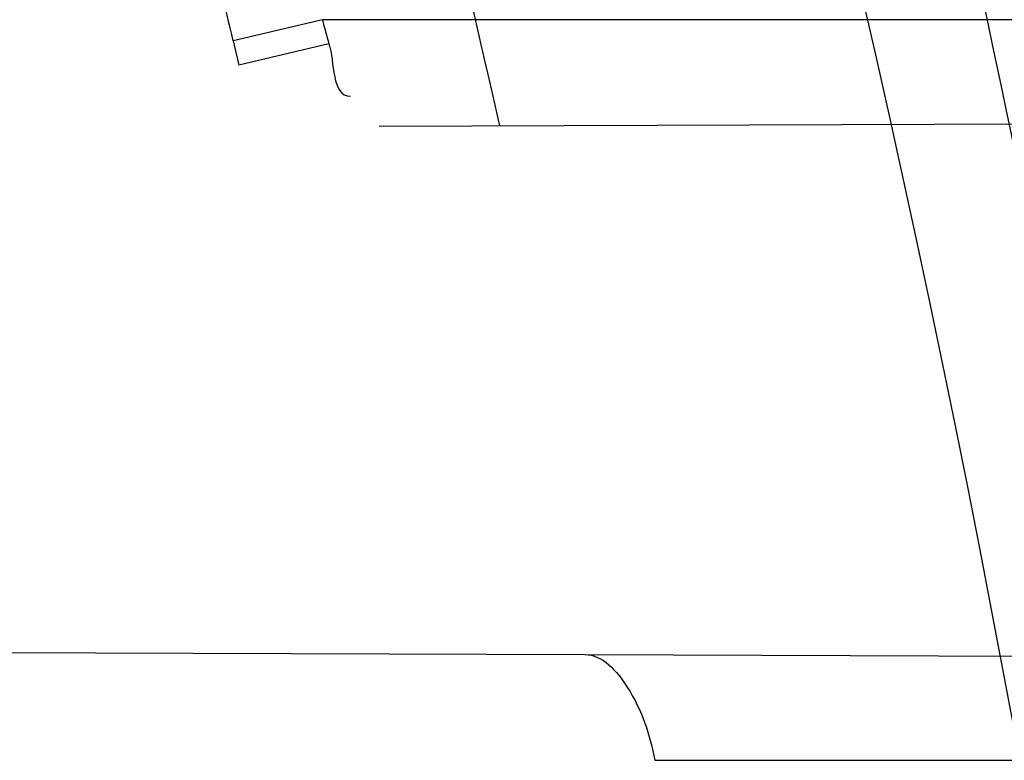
# Model space of a CAD drawing. Header units: millimetres. Extents: x 0 to 297, y 0 to 210.
# Tile 44 of 256: x 141.7184 to 141.7453, y 90.9256 to 90.9458. Entities that reach past the tile are written whole.
import ezdxf

# ---------------------------------------------------------------- set-up
doc = ezdxf.new("R2010")
doc.units = ezdxf.units.MM
doc.header["$LTSCALE"] = 16.335
doc.layers.get('0').update_dxf_attribs({"linetype": 'CONTINUOUS'})
for name, color, linetype in [('01_GLOBAL', 7, 'CONTINUOUS'), ('INTFCLR_1', 7, 'CONTINUOUS'), ('INTFCLR_144815', 7, 'CONTINUOUS')]:
    doc.layers.add(name, color=color, linetype=linetype)

msp = doc.modelspace()

# ---------------------------------------------------------------- linework, layer by layer
at = {"color": 7, "linetype": 'Continuous'}
msp.add_circle((142.5788034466, 92.2083412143), 3.42, dxfattribs=at)
at = {"color": 9, "linetype": 'Continuous'}
msp.add_arc((142.5788034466, 92.2083412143), 3.3761688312, 182.9674534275, 267.0325465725, dxfattribs=at)
at = {"layer": '01_GLOBAL', "color": 7, "linetype": 'Continuous'}
msp.add_circle((142.5788034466, 92.2083412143), 3.465, dxfattribs=at)
at = {"layer": 'INTFCLR_1', "color": 9, "linetype": 'Continuous'}
for p, q in [((141.7266979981, 90.94583959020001), (141.7242572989, 90.945259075)), ((141.7585536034, 90.94583959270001), (141.7266979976, 90.94583959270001)), ((141.7242572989, 90.945259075), (141.7244103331, 90.9445999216)), ((141.7268750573, 90.9451822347), (141.7244103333, 90.9445999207)), ((141.7282450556, 90.94292677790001), (141.7591567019, 90.9430346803)), ((141.7338707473, 90.92848277), (141.8107340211, 90.9282144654)), ((141.7357779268, 90.9255895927), (141.8111227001, 90.9255895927))]:
    msp.add_line(p, q, dxfattribs=at)
at = {"layer": 'INTFCLR_1', "color": 6, "linetype": 'Continuous'}
msp.add_line((141.6653390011, 90.9287219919), (141.7338707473, 90.92848277), dxfattribs=at)
for centre, radius, start, end in [((141.273551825, 90.84008959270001), 0.5431065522, 270, 90.00000002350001), ((141.273551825, 90.84008959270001), 0.5161422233, 270, 90.00000002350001), ((141.273551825, 90.84008959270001), 0.4693968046, 12.6566595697, 15.0858372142), ((141.7365437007, 90.9481390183), 0.0101106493, 193.1455974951, 197.0042349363)]:
    msp.add_arc(centre, radius, start, end, dxfattribs=at)
at = {"layer": 'INTFCLR_1', "color": 9, "linetype": 'Continuous'}
for centre, radius, start, end in [((141.275351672, 90.83986385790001), 0.4611121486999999, 13.2127445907, 13.5742858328), ((141.2778760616, 90.8400895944), 0.475632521, 346.8756062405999, 13.1243934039)]:
    msp.add_arc(centre, radius, start, end, dxfattribs=at)
for points, knots in [([(141.7564146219, 90.67214758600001), (141.7574831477, 90.6750551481), (141.7595771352, 90.68092625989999), (141.7635668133, 90.69283277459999), (141.7700402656, 90.7142045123), (141.7760428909, 90.73928884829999), (141.7800065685, 90.7617077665), (141.7816728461, 90.7731553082), (141.7825328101, 90.7797764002), (141.7845176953, 90.7963988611), (141.7865801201, 90.82480135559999), (141.786249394, 90.85831129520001), (141.7846909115, 90.8800272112), (141.783710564, 90.8900544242), (141.7829887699, 90.8967234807), (141.7807586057, 90.9147232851), (141.7756949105, 90.94354598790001), (141.7683980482, 90.97168599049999), (141.7631787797, 90.98838778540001), (141.7612158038, 90.9943618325), (141.7582294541, 91.0031618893), (141.7514922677, 91.0215597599), (141.7398577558, 91.04856209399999), (141.7266081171, 91.07407256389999), (141.7173713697, 91.0897744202), (141.7130543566, 91.096763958), (141.7101864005, 91.1013200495), (141.7024300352, 91.1133026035), (141.6894327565, 91.1316928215), (141.6713790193, 91.1540805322), (141.6560874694, 91.1708617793), (141.64540551, 91.18158825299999), (141.6394993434, 91.18726746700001), (141.6313044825, 91.1949266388), (141.6198341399, 91.2049554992), (141.6074179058, 91.2146860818), (141.5999877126, 91.21997005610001), (141.5969902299, 91.2219990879), (141.595231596, 91.2231656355), (141.5931919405, 91.2244765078), (141.5909359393, 91.2258549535), (141.5889565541, 91.22699033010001), (141.587260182, 91.2278794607), (141.5858677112, 91.2285262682), (141.5847587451, 91.228921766), (141.5839916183, 91.22910084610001), (141.5833474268, 91.229003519), (141.5832219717, 91.22839726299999), (141.5835311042, 91.22772715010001), (141.5840679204, 91.2267985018), (141.5849352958, 91.22562953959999), (141.5860911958, 91.2242042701), (141.587545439, 91.22253261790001), (141.5892822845, 91.2206136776), (141.5909074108, 91.2188652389), (141.5923395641, 91.21734229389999), (141.5948337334, 91.21470682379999), (141.5989725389, 91.2103803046), (141.6073909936, 91.20154652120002), (141.6165855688, 91.19163585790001), (141.6249614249, 91.18216354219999), (141.6301387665, 91.17614023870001), (141.6384641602, 91.1662523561), (141.6512098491, 91.1502285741), (141.6679191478, 91.126915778), (141.680013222, 91.107884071), (141.6879313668, 91.094337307), (141.6933038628, 91.08480936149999), (141.702572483, 91.0674180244), (141.7149508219, 91.0411554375), (141.7234902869, 91.0192594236), (141.7274621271, 91.00790684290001)], [0, 0, 0, 0, 0.0103790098, 0.0208837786, 0.0420711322, 0.08518383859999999, 0.1071959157, 0.1183352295, 0.1239409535, 0.1295662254, 0.1744257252, 0.2192335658, 0.2417179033, 0.2473538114, 0.2529901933, 0.2641930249, 0.3081221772, 0.3509242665, 0.3614865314, 0.3667493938, 0.3719931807, 0.3926229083, 0.4323809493, 0.4704125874, 0.488853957, 0.4934075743, 0.4979380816, 0.506891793, 0.541232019, 0.5733300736, 0.6031972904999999, 0.6172524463, 0.624045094, 0.6306497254, 0.6548348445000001, 0.6750681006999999, 0.6834748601, 0.6853777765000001, 0.68719583, 0.6905456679, 0.6935010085, 0.6960526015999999, 0.698191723, 0.6999112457, 0.7012080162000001, 0.7020916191, 0.7026257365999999, 0.703100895, 0.7038825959, 0.7050751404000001, 0.7066972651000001, 0.7087491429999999, 0.7112254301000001, 0.7141189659, 0.7174213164, 0.7192231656, 0.7211235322, 0.729579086, 0.7392841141, 0.7620097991, 0.7748694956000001, 0.7816475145, 0.7886215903, 0.818178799, 0.8502213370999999, 0.88468242, 0.8936821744, 0.9027945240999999, 0.9213302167, 0.9597016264, 1, 1, 1, 1]), ([(141.589474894, 91.22708959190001), (141.5901302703, 91.2270894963), (141.5934664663, 91.2257697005), (141.5972968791, 91.2235292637), (141.6010154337, 91.2211904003), (141.6028021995, 91.2200263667), (141.6058484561, 91.21800314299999), (141.6133970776, 91.21273816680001), (141.6260174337, 91.20304741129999), (141.6376862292, 91.1930563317), (141.6460232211, 91.1854269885), (141.6520280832, 91.1797738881), (141.6628847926, 91.1691018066), (141.6784293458, 91.15240674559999), (141.6967876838, 91.1301309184), (141.7100118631, 91.1118246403), (141.7179037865, 91.099896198), (141.7208202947, 91.09536318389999), (141.7252087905, 91.0884116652), (141.734595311, 91.0728013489), (141.748064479, 91.04743455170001), (141.7598995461, 91.0205684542), (141.766753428, 91.0022608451), (141.7697904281, 90.99350690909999), (141.7717861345, 90.9875658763), (141.7770905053, 90.9709626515), (141.7845086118, 90.94298471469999), (141.7896594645, 90.91431187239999), (141.7919274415, 90.89640779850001), (141.7926613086, 90.8897756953), (141.793657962, 90.87980496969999), (141.795242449, 90.8582113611), (141.7955788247, 90.82488434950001), (141.7934815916, 90.79663997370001), (141.7914638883, 90.7801127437), (141.7905895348, 90.7735282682), (141.788895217, 90.7621430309), (141.7848639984, 90.73984187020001), (141.7787596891, 90.71489416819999), (141.7721799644, 90.6936469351), (141.768123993, 90.6818069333), (141.7659952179, 90.6759685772), (141.7649089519, 90.6730772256)], [0, 0, 0, 0, 0.0031306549, 0.0166311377, 0.0214593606, 0.0240790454, 0.0268205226, 0.0389267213, 0.0680356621, 0.1027866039, 0.1122691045, 0.1220183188, 0.1421809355, 0.1849822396, 0.2309158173, 0.2799873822, 0.2927706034, 0.2992370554, 0.3057353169, 0.3320403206, 0.3862319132, 0.4428084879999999, 0.4721383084, 0.4795908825, 0.487069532, 0.5020757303, 0.5628487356, 0.6251729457, 0.6410612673, 0.6490543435, 0.6570463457, 0.6889269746, 0.7524526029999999, 0.8160592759, 0.8240370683, 0.8319876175, 0.8477879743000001, 0.8790177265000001, 0.9402188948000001, 0.970317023, 0.9852457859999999, 1, 1, 1, 1]), ([(141.7274621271, 91.00790684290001), (141.7315912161, 90.9961048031), (141.7390893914, 90.97185256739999), (141.7462276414, 90.94067982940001), (141.7497519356, 90.91986040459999), (141.7511690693, 90.91003879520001), (141.7520562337, 90.903430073), (141.7542266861, 90.88522496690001), (141.7563129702, 90.8552042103), (141.7560193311, 90.8250769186), (141.75492511, 90.80665849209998), (141.7544248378, 90.79993719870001), (141.7535799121, 90.7899339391), (141.7512498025, 90.76863348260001), (141.7458257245, 90.73651859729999), (141.7391945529, 90.7098498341), (141.7346932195, 90.69454437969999), (141.7328673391, 90.6885424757), (141.7295794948, 90.67824709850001), (141.7226337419, 90.6583743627), (141.7115361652, 90.63128552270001), (141.7001192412, 90.60802526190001), (141.6927555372, 90.5944485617), (141.6900841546, 90.589659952), (141.6861147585, 90.582673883), (141.6775648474, 90.56827510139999), (141.6639972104, 90.5475548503), (141.6473654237, 90.5249373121), (141.6353721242, 90.510182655), (141.6284582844, 90.5020841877), (141.6258517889, 90.4990615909), (141.6214530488, 90.49403413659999), (141.6133270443, 90.48498786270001), (141.6044845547, 90.4755649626), (141.5965053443, 90.4672222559), (141.5917239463, 90.4622035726), (141.5879282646, 90.458105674), (141.5854794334, 90.455268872), (141.5841304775, 90.4534756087), (141.5835709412, 90.4525240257), (141.5832318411, 90.4518413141), (141.5833749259, 90.4509528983), (141.5852684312, 90.45133920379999), (141.5873513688, 90.45233756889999), (141.5911230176, 90.4543766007), (141.5947207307, 90.45666834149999), (141.5976748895, 90.4586369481), (141.5995705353, 90.45994039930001), (141.602756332, 90.46217006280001), (141.6078515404, 90.4659004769), (141.6149715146, 90.47143524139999), (141.62561538, 90.4801941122), (141.6351418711, 90.48873792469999), (141.6434777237, 90.4967321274), (141.649452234, 90.502628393), (141.6602195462, 90.51373015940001), (141.6755659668, 90.5310421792), (141.6935858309, 90.5540599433), (141.7064887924, 90.5729162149), (141.7141583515, 90.5851797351), (141.7169899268, 90.589838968), (141.721250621, 90.59698783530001), (141.7303494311, 90.61303956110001), (141.743335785, 90.63909440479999), (141.7522698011, 90.66086912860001), (141.7564146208, 90.6721475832)], [0, 0, 0, 0, 0.0419354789, 0.08505031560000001, 0.1071497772, 0.1127379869, 0.1183317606, 0.1295131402, 0.1742263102, 0.2191466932, 0.230445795, 0.2361065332, 0.241751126, 0.2641147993, 0.3079545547, 0.3508736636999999, 0.3561840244, 0.3614616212, 0.3719139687, 0.3924297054, 0.4320526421, 0.4700131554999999, 0.4792642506, 0.483852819, 0.4884035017, 0.5062126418, 0.5400088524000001, 0.5714206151, 0.6003317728, 0.6037560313, 0.6071340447, 0.6137178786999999, 0.6261602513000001, 0.6479155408, 0.6570536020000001, 0.6648783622, 0.6711643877, 0.6757843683, 0.6774462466, 0.6786751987, 0.6794900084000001, 0.6799813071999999, 0.6813020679, 0.6842478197, 0.6888651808, 0.6950795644, 0.6987591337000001, 0.70073729, 0.7027989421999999, 0.7117993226, 0.7219139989, 0.7330405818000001, 0.7580265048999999, 0.7648041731, 0.7717766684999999, 0.7861782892, 0.816667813, 0.8493175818, 0.8841610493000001, 0.8932352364, 0.8978283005, 0.9024468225, 0.9211469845, 0.9596997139, 1, 1, 1, 1]), ([(141.5894748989, 90.4530895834), (141.5892979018, 90.4530896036), (141.5888645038, 90.453175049), (141.5888868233, 90.45395412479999), (141.5893505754, 90.4547556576), (141.5901524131, 90.4559470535), (141.5913747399, 90.4574296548), (141.5929802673, 90.4592514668), (141.5949656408, 90.4613878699), (141.5971947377, 90.4637206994), (141.5996190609, 90.4662163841), (141.6031782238, 90.46985252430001), (141.6105296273, 90.4773399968), (141.6195432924, 90.486704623), (141.6278287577, 90.4956995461), (141.6323134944, 90.500698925), (141.6349707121, 90.50370456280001), (141.642015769, 90.5117541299), (141.6542358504, 90.5264206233), (141.6711890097, 90.54891642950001), (141.6850238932, 90.56953556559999), (141.6937443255, 90.58386952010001), (141.6977917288, 90.5908225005), (141.7005148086, 90.5955870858), (141.7080176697, 90.6090898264), (141.7196527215, 90.63222718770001), (141.7309710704, 90.65919529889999), (141.7380553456, 90.6789827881), (141.7414080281, 90.689232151), (141.74326968, 90.6952065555), (141.7478571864, 90.7104352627), (141.754617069, 90.7369742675), (141.7601493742, 90.7689508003), (141.7625257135, 90.7901596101), (141.7633872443, 90.80011831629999), (141.7638973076, 90.8068091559), (141.7650129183, 90.8251434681), (141.7653124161, 90.8551382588), (141.7631848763, 90.8850242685), (141.7609722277, 90.9031442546), (141.7600677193, 90.9097228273), (141.758622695, 90.9195008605), (141.7550282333, 90.9402318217), (141.7477475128, 90.9712699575), (141.7401050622, 90.9953997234), (141.7358975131, 91.00714062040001)], [0, 0, 0, 0, 0.0008731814, 0.0017184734, 0.0032338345, 0.0055641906, 0.008732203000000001, 0.0127298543, 0.0175349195, 0.0231216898, 0.028646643, 0.0346996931, 0.0482229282, 0.0804128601, 0.09881585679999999, 0.1085510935, 0.1135452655, 0.1186072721, 0.1613234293, 0.207686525, 0.2575125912, 0.2837456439, 0.2904463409, 0.297201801, 0.3108185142, 0.3666506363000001, 0.4248611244, 0.4549770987, 0.470314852, 0.4780577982, 0.4858479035, 0.548777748, 0.6130125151, 0.6457681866, 0.6540348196, 0.6623247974, 0.6788712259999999, 0.7446474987, 0.8101274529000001, 0.8265054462, 0.8346996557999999, 0.8428862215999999, 0.8752668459, 0.9384715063, 1, 1, 1, 1])]:
    msp.add_open_spline(points, degree=3, knots=knots, dxfattribs=at)
at = {"layer": 'INTFCLR_1', "color": 6, "linetype": 'Continuous'}
for points, knots in [([(141.6277114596, 91.22708959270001), (141.62722335, 91.22708959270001), (141.6272941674, 91.2251154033), (141.6286240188, 91.2237135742), (141.6303773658, 91.2209404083), (141.6330579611, 91.2176754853), (141.636536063, 91.21338186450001), (141.6409148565, 91.2081556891), (141.6460561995, 91.2020006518), (141.6515635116, 91.19533394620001), (141.6570035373, 91.1886267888), (141.6620669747, 91.18224014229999), (141.6667156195, 91.1762455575), (141.6709428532, 91.17066993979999), (141.6747632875, 91.16552206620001), (141.678203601, 91.1607902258), (141.6812975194, 91.15645408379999), (141.684076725, 91.1524886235), (141.6865629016, 91.14888322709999), (141.6887839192, 91.1456142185), (141.6907670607, 91.14265455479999), (141.6925435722, 91.139969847), (141.6941233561, 91.1375556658), (141.6955259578, 91.1353899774), (141.6967707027, 91.1334503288), (141.6978866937, 91.13169669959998), (141.6988796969, 91.1301244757), (141.6997620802, 91.12871811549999), (141.7005836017, 91.12740101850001), (141.7014128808, 91.12606327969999), (141.7023097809, 91.1246072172), (141.7032931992, 91.12299941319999), (141.7043734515, 91.121219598), (141.7055619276, 91.1192446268), (141.706875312, 91.1170411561), (141.7083246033, 91.11458304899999), (141.7099237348, 91.11183694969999), (141.7116817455, 91.10877663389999), (141.7136163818, 91.10535704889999), (141.7157436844, 91.1015316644), (141.7180830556, 91.0972414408), (141.7206593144, 91.0924115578), (141.7234900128, 91.0869698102), (141.726590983, 91.0808326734), (141.7299816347, 91.0738979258), (141.7336899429, 91.06602274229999), (141.7377398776, 91.05703497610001), (141.7421529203, 91.0467148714), (141.7469453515, 91.0347982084), (141.7521299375, 91.02090744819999), (141.7576364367, 91.0047235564), (141.7631009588, 90.9866925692), (141.7681397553, 90.9675743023), (141.7724835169, 90.948235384), (141.7760959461, 90.928843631), (141.7789762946, 90.9094758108), (141.7811396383, 90.8901288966), (141.78259316, 90.8708485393), (141.7833500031, 90.85161596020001), (141.7834187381, 90.8324615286), (141.782807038, 90.8133676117), (141.7815194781, 90.7943366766), (141.7795595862, 90.7753839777), (141.7769236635, 90.75647136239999), (141.7736112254, 90.7376240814), (141.7696058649, 90.7188012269), (141.7649044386, 90.700026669), (141.7595680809, 90.6815608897), (141.7539109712, 90.6643011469), (141.7483372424, 90.6489785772), (141.7431614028, 90.6358921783), (141.7384031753, 90.6246472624), (141.7340415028, 90.6149110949), (141.7300563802, 90.60642995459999), (141.7264192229, 90.5989959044), (141.7231040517, 90.5924542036), (141.7200858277, 90.5866790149), (141.7173473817, 90.581575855), (141.7148681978, 90.57706222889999), (141.7126227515, 90.5730569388), (141.7105887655, 90.5694929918), (141.7087453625, 90.56631374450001), (141.7070795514, 90.563481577), (141.705579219, 90.560962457), (141.7042282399, 90.55871863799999), (141.7030062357, 90.55670860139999), (141.701896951, 90.554899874), (141.7008702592, 90.5532389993), (141.6998448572, 90.5515926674), (141.698741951, 90.54983502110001), (141.697495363, 90.547864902), (141.6960930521, 90.5456696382), (141.6945138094, 90.5432229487), (141.6927331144, 90.5404962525), (141.6907308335, 90.5374685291), (141.6884841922, 90.5341192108), (141.6859642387, 90.5304209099), (141.6831423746, 90.52634758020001), (141.6799866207, 90.5218758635), (141.6764721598, 90.51699345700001), (141.6725652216, 90.5116795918), (141.668231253, 90.50591584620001), (141.6634587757, 90.49971750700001), (141.6582464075, 90.493104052), (141.6526341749, 90.48615232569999), (141.646910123, 90.4792048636), (141.6415439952, 90.4727739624), (141.6369559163, 90.4673043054), (141.633315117, 90.4628207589), (141.6305101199, 90.4594209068), (141.6286771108, 90.45653647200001), (141.6273060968, 90.45510292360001), (141.6272194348, 90.45308959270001), (141.6277114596, 90.45308959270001)], [0, 0, 0, 0, 0.0017146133, 0.0041239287, 0.0077631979, 0.0127375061, 0.019147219, 0.0271011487, 0.0367138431, 0.0473099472, 0.0574795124, 0.0670486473, 0.07593967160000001, 0.0841262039, 0.0916267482, 0.0984583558, 0.1046766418, 0.1103381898, 0.1154683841, 0.1200606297, 0.1242209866, 0.1279830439, 0.1313690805, 0.1343557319, 0.1370466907, 0.1394649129, 0.141657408, 0.1435788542, 0.1452969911, 0.147110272, 0.1491076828, 0.1513042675, 0.1537308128, 0.1564212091, 0.1594011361, 0.1627417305, 0.1664450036, 0.1705638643, 0.1751393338, 0.1802462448, 0.1859394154, 0.1923045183, 0.1994748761, 0.2074861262, 0.2164579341, 0.2265900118, 0.2380620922, 0.2510852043, 0.2660147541, 0.2831767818, 0.3031618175, 0.3260557, 0.3493456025, 0.3725974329, 0.3956655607, 0.4186206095, 0.4413650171, 0.4640353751, 0.4865253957, 0.5089623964, 0.531306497, 0.5536180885, 0.5759523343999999, 0.598223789, 0.6206818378, 0.6431588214, 0.6658101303, 0.6886542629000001, 0.710664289, 0.7296002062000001, 0.7459208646, 0.7600932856, 0.7724882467, 0.7833944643, 0.793008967, 0.8015592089, 0.8091555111, 0.8158987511, 0.8219029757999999, 0.8272448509, 0.832028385, 0.8363175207, 0.8401542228, 0.8435703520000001, 0.8466171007, 0.8493545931, 0.8518335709, 0.8540704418, 0.8562135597, 0.8586467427, 0.8613594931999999, 0.864403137, 0.8677972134, 0.87158895, 0.8758429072, 0.8805481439, 0.8857559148, 0.8915631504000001, 0.8979547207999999, 0.9049814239, 0.9126947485, 0.9211229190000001, 0.9303127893, 0.9401736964, 0.9507020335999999, 0.9616958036, 0.9717974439, 0.9801138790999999, 0.9868020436, 0.9920080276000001, 0.9957951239, 0.9982716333, 1, 1, 1, 1]), ([(141.6277114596, 90.45308959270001), (141.628171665, 90.45308959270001), (141.6293857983, 90.4535584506), (141.6315047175, 90.4546851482), (141.6344755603, 90.4566024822), (141.6382959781, 90.45932618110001), (141.6430293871, 90.46297042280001), (141.6486619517, 90.46758769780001), (141.6548706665, 90.47298156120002), (141.6611699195, 90.47874448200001), (141.6671157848, 90.4844418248), (141.6725640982, 90.4898702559), (141.6775235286, 90.49499331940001), (141.6820174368, 90.4997851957), (141.6860792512, 90.50424019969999), (141.6897364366, 90.50835687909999), (141.6930192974, 90.51213812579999), (141.695970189, 90.5156093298), (141.6986132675, 90.51877794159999), (141.7009775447, 90.5216603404), (141.7030883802, 90.5242738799), (141.7049778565, 90.526646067), (141.7066938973, 90.528827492), (141.7083843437, 90.53100071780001), (141.7101852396, 90.53334413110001), (141.7120971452, 90.53586602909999), (141.7139888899, 90.53839686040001), (141.7158471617, 90.5409158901), (141.7177807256, 90.5435730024), (141.719921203, 90.54655873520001), (141.7223135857, 90.5499520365), (141.7249869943, 90.55381783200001), (141.7279695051, 90.558226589), (141.7312859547, 90.56325135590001), (141.7349620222, 90.56898214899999), (141.739037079, 90.5755449), (141.7435494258, 90.58308452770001), (141.7485344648, 90.591778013), (141.7540294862, 90.6018595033), (141.760066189, 90.61360340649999), (141.766684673, 90.62742065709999), (141.7737557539, 90.64350792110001), (141.780825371, 90.6613597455), (141.7874356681, 90.68018148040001), (141.7933066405, 90.6992600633), (141.7983875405, 90.71840914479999), (141.8026952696, 90.7376081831), (141.8062277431, 90.7567556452), (141.8090134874, 90.77590353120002), (141.811058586, 90.7949702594), (141.8123825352, 90.81398619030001), (141.8129971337, 90.83293247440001), (141.8129122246, 90.8518123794), (141.8121342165, 90.87063713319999), (141.8106673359, 90.8893947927), (141.8085112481, 90.9080934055), (141.8056642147, 90.9267302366), (141.8021262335, 90.9452767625), (141.7978831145, 90.9637745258), (141.7929277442, 90.9822003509), (141.7872355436, 91.0005755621), (141.7808222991, 91.0188067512), (141.7739442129, 91.03620618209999), (141.7670434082, 91.0519657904), (141.7605810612, 91.0655293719), (141.7546880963, 91.07706645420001), (141.7493295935, 91.08696962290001), (141.7444701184, 91.0955139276), (141.7400702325, 91.1029297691), (141.7360941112, 91.1093927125), (141.7325006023, 91.1150506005), (141.7292596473, 91.12001098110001), (141.726339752, 91.12437206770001), (141.7237187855, 91.128203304), (141.7213647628, 91.13157857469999), (141.7192605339, 91.1345456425), (141.717372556, 91.1371689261), (141.7156764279, 91.13949490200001), (141.7140548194, 91.1416921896), (141.7123690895, 91.1439503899), (141.7105117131, 91.1464071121), (141.7085985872, 91.1489024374), (141.7066793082, 91.1513715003), (141.7047357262, 91.15383994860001), (141.7026024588, 91.1565116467), (141.7002196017, 91.15944934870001), (141.69755058, 91.1626834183), (141.6945697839, 91.1662275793), (141.6912418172, 91.1701004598), (141.6875371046, 91.1743119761), (141.6834171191, 91.178874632), (141.6788518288, 91.1837864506), (141.6738154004, 91.18903530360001), (141.6682758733, 91.1946010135), (141.6622344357, 91.2004349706), (141.6557918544, 91.2063757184), (141.6493931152, 91.21197413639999), (141.6435362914, 91.2168073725), (141.6386043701, 91.22062540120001), (141.6346411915, 91.223465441), (141.6315795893, 91.22545094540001), (141.6294126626, 91.22660901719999), (141.6281767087, 91.22708959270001), (141.6277114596, 91.22708959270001)], [0, 0, 0, 0, 0.0015510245, 0.0042404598, 0.008161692, 0.0134191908, 0.0200669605, 0.0282845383, 0.0379646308, 0.04778133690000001, 0.0570562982, 0.0657163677, 0.0737008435, 0.0810864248, 0.08785639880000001, 0.09401872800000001, 0.09964461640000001, 0.1047327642, 0.1093734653, 0.1135510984, 0.1172970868, 0.1206958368, 0.1237721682, 0.1266512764, 0.1299751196, 0.1337328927, 0.1373171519, 0.1406241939, 0.1442827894, 0.1483924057, 0.1530055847, 0.1582756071, 0.1642330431, 0.1709447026, 0.1785661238, 0.1871788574, 0.1969791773, 0.2081785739, 0.2209513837, 0.2356728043, 0.2526768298, 0.2725784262, 0.2948857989, 0.3173719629, 0.3397942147, 0.362144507, 0.3841260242, 0.4060931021, 0.4277499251, 0.4493238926, 0.4707068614, 0.4919794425, 0.5131973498, 0.5343237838, 0.5554641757, 0.5765947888, 0.5977467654, 0.6189899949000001, 0.6402145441, 0.6616941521, 0.6832817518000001, 0.7050322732, 0.7268136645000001, 0.7463228, 0.7630041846, 0.7774428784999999, 0.7899800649, 0.8009502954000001, 0.8105690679, 0.8190401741, 0.8265233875, 0.8331581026, 0.8390096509, 0.8442114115, 0.8488026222, 0.8528784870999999, 0.8564706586, 0.8596954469, 0.8625805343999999, 0.8656744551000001, 0.8691928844, 0.8729603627, 0.8762716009, 0.879732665, 0.8835489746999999, 0.8877941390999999, 0.8924809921, 0.8976810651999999, 0.9034017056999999, 0.9096904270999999, 0.916584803, 0.9241199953, 0.932290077, 0.9411002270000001, 0.9505839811, 0.960593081, 0.9706330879, 0.9792338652, 0.9861845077, 0.991642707, 0.9956806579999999, 0.9984319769, 1, 1, 1, 1]), ([(141.7338707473, 90.92848277), (141.7343580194, 90.9284810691), (141.7353043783, 90.9273824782), (141.7356486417, 90.9262896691), (141.7357779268, 90.9255895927)], [0, 0, 0, 0, 0.4063370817, 1, 1, 1, 1])]:
    msp.add_open_spline(points, degree=3, knots=knots, dxfattribs=at)
msp.add_open_spline([(141.726875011, 90.94518222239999), (141.727026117, 90.94468828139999), (141.7269433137, 90.9437454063), (141.7274598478, 90.9437472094)], degree=3, dxfattribs=at)
at = {"layer": 'INTFCLR_144815', "color": 6, "linetype": 'Continuous'}
for radius in [0.5743020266, 0.5472855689]:
    msp.add_circle((141.273551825, 90.84008959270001), radius, dxfattribs=at)
for radius, start, end in [(0.7917112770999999, 313.9937911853, 154.5150993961), (0.7647112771, 312.9543589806, 154.5144414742), (0.73941501, 282.2440355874, 71.2863570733), (0.5834285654, 308.490992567, 51.50900743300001), (0.6104450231, 316.9838592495, 43.0161407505), (0.5760164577, 313.9992414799, 46.00075850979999)]:
    msp.add_arc((141.273551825, 90.84008959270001), radius, start, end, dxfattribs=at)
at = {"layer": 'INTFCLR_144815', "color": 9, "linetype": 'Continuous'}
for centre, radius, start, end in [((141.273551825, 90.84008959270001), 0.7345008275, 292.4997540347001, 54.0964566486), ((141.2735550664, 90.84009111), 0.6625959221, 292.4997540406, 54.09645665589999), ((141.2735749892, 90.84009512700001), 0.6513931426, 311.2505121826, 48.7494878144), ((141.2735518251, 90.84008959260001), 0.5937131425, 314.0862202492, 45.9137797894), ((141.273551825, 90.84008959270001), 0.5795156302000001, 313.8592910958, 46.1407088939), ((141.273551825, 90.84008959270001), 0.5757241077, 314.0319604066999, 45.9680396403)]:
    msp.add_arc(centre, radius, start, end, dxfattribs=at)
at = {"layer": 'INTFCLR_144815', "color": 6, "linetype": 'Continuous'}
for points, knots in [([(141.8173538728, 90.8400895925), (141.8173538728, 90.8429179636), (141.8173118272, 90.8485754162), (141.8171225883, 90.85706124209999), (141.8168070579, 90.8655470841), (141.8163650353, 90.87403295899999), (141.8157962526, 90.88251870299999), (141.8151003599, 90.891004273), (141.8142769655, 90.8994892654), (141.8133255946, 90.9079734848), (141.8122457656, 90.91645624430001), (141.8110369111, 90.9249371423), (141.8096985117, 90.9334151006), (141.8082299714, 90.94188934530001), (141.8066308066, 90.95035831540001), (141.8049004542, 90.9588208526), (141.8030385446, 90.9672748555), (141.80104466, 90.9757185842), (141.7989186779, 90.98414922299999), (141.7966604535, 90.9925643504), (141.7942702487, 91.0009603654), (141.7917483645, 91.0093340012), (141.789095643, 91.01768070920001), (141.7863130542, 91.02599619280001), (141.7834022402, 91.03427485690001), (141.7803651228, 91.0425111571), (141.7772043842, 91.0506984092), (141.7739232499, 91.0588295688), (141.7705257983, 91.06689663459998), (141.767016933, 91.07489092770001), (141.763402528, 91.0828029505), (141.7596895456, 91.09062233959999), (141.7558861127, 91.0983379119), (141.7520015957, 91.10593770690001), (141.7480466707, 91.1134090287), (141.744033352, 91.1207385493), (141.7399749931, 91.1279124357), (141.7358862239, 91.13491655), (141.7317828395, 91.1417366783), (141.7276816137, 91.148358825), (141.7236000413, 91.1547695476), (141.7195560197, 91.1609563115), (141.7155674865, 91.1669078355), (141.7116520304, 91.17261441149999), (141.7078264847, 91.17806819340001), (141.7041065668, 91.1832633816), (141.7005065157, 91.1881963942), (141.6970389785, 91.19286569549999), (141.6937149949, 91.1972715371), (141.690544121, 91.20141556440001), (141.6875338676, 91.20530135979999), (141.6846894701, 91.2089345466), (141.6820136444, 91.2123229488), (141.6795073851, 91.21547549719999), (141.6771704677, 91.2184015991), (141.6750020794, 91.22111039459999), (141.6730008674, 91.22361076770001), (141.6711651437, 91.22591115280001), (141.669493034, 91.2280194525), (141.6679826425, 91.2299427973), (141.666632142, 91.23168780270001), (141.6654391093, 91.2332604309), (141.6644023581, 91.2346669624), (141.6635160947, 91.2359113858), (141.6627882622, 91.2370028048), (141.6621863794, 91.2379330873), (141.6617182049, 91.2388949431), (141.6610997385, 91.2396961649), (141.6615040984, 91.2405846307), (141.6617698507, 91.240589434)], [0, 0, 0, 0, 0.0193136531, 0.0386315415, 0.05795820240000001, 0.0772974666, 0.0966541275, 0.1160313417, 0.1354339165, 0.1548642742, 0.1743271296, 0.1938240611, 0.2133596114, 0.2329339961, 0.2525510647, 0.2722100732, 0.2919141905, 0.3116608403, 0.3314519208, 0.351283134, 0.3711547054, 0.3910601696, 0.4109974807, 0.4309575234, 0.4509352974, 0.4709189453, 0.4908990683, 0.5108615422, 0.5307908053, 0.5506690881, 0.5704756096, 0.5901867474, 0.6097758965, 0.6292133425, 0.6484663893, 0.6674992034, 0.6862731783, 0.7047472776, 0.7228785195, 0.7406226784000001, 0.7579352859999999, 0.7747726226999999, 0.7910927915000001, 0.8068568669, 0.8220298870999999, 0.8365818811, 0.8504883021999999, 0.8637310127, 0.8762964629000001, 0.8881752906, 0.8993620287, 0.9098612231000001, 0.9196832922, 0.928844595, 0.9373624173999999, 0.9452545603, 0.952538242, 0.9592315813, 0.9653514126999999, 0.970913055, 0.9759307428, 0.980418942, 0.9843915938, 0.9878631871, 0.9908472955, 0.9933569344, 0.9954053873, 0.9981850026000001, 1, 1, 1, 1]), ([(141.6746009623, 90.43958975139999), (141.6743294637, 90.43959473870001), (141.6739346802, 90.44051627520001), (141.6745467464, 90.4413356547), (141.6750158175, 90.4423304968), (141.6756162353, 90.44328992), (141.6763427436, 90.4444157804), (141.6772268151, 90.4456987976), (141.6782605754, 90.44714833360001), (141.6794495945, 90.44876833), (141.6807951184, 90.4505653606), (141.6822994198, 90.4525454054), (141.6839649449, 90.45471611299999), (141.6857956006, 90.45708743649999), (141.6877946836, 90.4596693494), (141.6899625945, 90.4624689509), (141.6922956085, 90.46548894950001), (141.6947877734, 90.46873001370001), (141.6974360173, 90.4721973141), (141.7002434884, 90.4759050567), (141.7032142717, 90.479869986), (141.7063442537, 90.4840993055), (141.7096232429, 90.48859288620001), (141.7130388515, 90.4933481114), (141.7165811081, 90.4983662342), (141.7202374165, 90.50364521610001), (141.7239937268, 90.50918105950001), (141.7278347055, 90.5149677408), (141.731743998, 90.52099726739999), (141.735704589, 90.5272598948), (141.7396991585, 90.53374437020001), (141.7437104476, 90.540438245), (141.7477216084, 90.5473282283), (141.7517165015, 90.5544005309), (141.7556799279, 90.56164117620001), (141.7595977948, 90.56903626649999), (141.7634572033, 90.57657217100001), (141.767246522, 90.5842357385), (141.7709553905, 90.5920144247), (141.7745746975, 90.5998964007), (141.7780965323, 90.60787062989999), (141.7815140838, 90.6159268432), (141.7848215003, 90.6240554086), (141.7880144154, 90.63224886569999), (141.7910827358, 90.6404831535), (141.7940232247, 90.64874868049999), (141.7968372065, 90.6570474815), (141.7995279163, 90.6653897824), (141.8020958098, 90.6737784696), (141.8045374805, 90.68220316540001), (141.8068514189, 90.6906590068), (141.8090350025, 90.6991353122), (141.811086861, 90.7076240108), (141.8130074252, 90.7161235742), (141.8147973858, 90.72463376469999), (141.8164574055, 90.7331545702), (141.8179878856, 90.74168503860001), (141.8193889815, 90.750222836), (141.8206608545, 90.75876512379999), (141.8218038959, 90.7673101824), (141.8228186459, 90.77585753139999), (141.8237055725, 90.7844065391), (141.8244651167, 90.7929567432), (141.8250976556, 90.80150752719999), (141.8256035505, 90.8100588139), (141.825983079, 90.8186102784), (141.8262364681, 90.8271620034), (141.8263638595, 90.8357137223), (141.8263653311, 90.8442655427), (141.8262408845, 90.8528172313), (141.825990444, 90.8613689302), (141.8256138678, 90.8699203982), (141.8251109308, 90.8784716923), (141.8244813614, 90.887022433), (141.8237248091, 90.89557247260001), (141.8228408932, 90.9041213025), (141.821829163, 90.912668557), (141.8206891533, 90.9212135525), (141.8194203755, 90.92975547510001), (141.8180223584, 90.9382932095), (141.8164946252, 90.9468255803), (141.8148367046, 90.9553513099), (141.8130483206, 90.963868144), (141.8111294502, 90.9723729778), (141.8090801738, 90.9808627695), (141.8069004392, 90.98933536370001), (141.8045900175, 90.9977893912), (141.8021489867, 91.00622242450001), (141.7995780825, 91.01463013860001), (141.7968786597, 91.02300697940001), (141.794052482, 91.0313470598), (141.7911015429, 91.0396447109), (141.7880284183, 91.0478935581), (141.7848363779, 91.0560864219), (141.7815294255, 91.0642154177), (141.7781123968, 91.07227190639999), (141.7745910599, 91.08024645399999), (141.7709722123, 91.0881288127), (141.7672637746, 91.0959079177), (141.7634748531, 91.1035719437), (141.7596157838, 91.11110838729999), (141.7556981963, 91.11850409), (141.7517349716, 91.12574544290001), (141.7477402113, 91.1328185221), (141.7437291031, 91.139709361), (141.7397177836, 91.14640416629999), (141.7357230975, 91.1528896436), (141.7317622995, 91.15915334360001), (141.7278527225, 91.165183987), (141.7240113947, 91.17097180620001), (141.7202546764, 91.17650879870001), (141.7165979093, 91.18178892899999), (141.7130551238, 91.18680822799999), (141.7096387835, 91.1915648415), (141.7063596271, 91.1960589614), (141.7032265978, 91.2002926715), (141.7002468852, 91.2042696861), (141.6974259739, 91.20799513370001), (141.6947677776, 91.2114752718), (141.6922747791, 91.2147172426), (141.689948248, 91.21772876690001), (141.6877884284, 91.2205179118), (141.6857947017, 91.2230929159), (141.6839658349, 91.225461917), (141.6823001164, 91.22763286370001), (141.6807955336, 91.2296132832), (141.6794499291, 91.23141037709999), (141.6782609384, 91.2330304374), (141.6772266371, 91.234480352), (141.6763438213, 91.235762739), (141.6756133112, 91.23689083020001), (141.6750243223, 91.237843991), (141.6745991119, 91.2386960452), (141.6741632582, 91.23944360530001), (141.6741898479, 91.240581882), (141.6746009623, 91.240589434)], [0, 0, 0, 0, 0.0009311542, 0.0023661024, 0.0034197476, 0.004708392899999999, 0.006238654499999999, 0.0080169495, 0.0100497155, 0.0123440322, 0.0149074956, 0.0177478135, 0.0208710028, 0.0242896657, 0.0280205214, 0.0320682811, 0.0364316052, 0.0411066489, 0.04608797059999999, 0.0513925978, 0.0570544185, 0.0630770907, 0.069434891, 0.0761294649, 0.08315356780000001, 0.09049758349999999, 0.0981493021, 0.1060937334, 0.1143137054, 0.1227901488, 0.1315025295, 0.1404294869, 0.1495493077, 0.1588404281, 0.1682819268, 0.1778537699, 0.1875370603, 0.197314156, 0.207168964, 0.217086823, 0.2270545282, 0.2370604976, 0.2470942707, 0.2571461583, 0.2672135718, 0.2772260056, 0.2872285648, 0.2972614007, 0.3072826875, 0.3173107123, 0.3273382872, 0.3373435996, 0.3473246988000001, 0.3572841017, 0.367223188, 0.3771444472, 0.387051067, 0.3969410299, 0.4068119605, 0.4166652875, 0.4265028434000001, 0.4363264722, 0.4461370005, 0.4559367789, 0.4657270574, 0.4755104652, 0.4852884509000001, 0.4950636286, 0.5048374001, 0.5146124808, 0.5243903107, 0.5341735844, 0.5439637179, 0.5537632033, 0.5635732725, 0.5733961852, 0.5832332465, 0.5930862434, 0.6029564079, 0.6128446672, 0.6227518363, 0.6326790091, 0.6426268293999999, 0.6525927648, 0.6625749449, 0.6725742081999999, 0.6825911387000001, 0.6926266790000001, 0.7026779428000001, 0.7127386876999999, 0.7228052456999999, 0.7328732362, 0.7429368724, 0.7529895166, 0.7630233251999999, 0.7730292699, 0.7829971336, 0.7929151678, 0.8027701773, 0.8125475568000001, 0.8222311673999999, 0.8318035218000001, 0.8412455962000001, 0.8505374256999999, 0.8596580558, 0.8685859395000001, 0.8772993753, 0.8857769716, 0.8939982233, 0.9019439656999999, 0.9095970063, 0.9169424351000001, 0.9239679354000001, 0.9306640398, 0.9370242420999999, 0.9430448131, 0.9487246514, 0.9540648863, 0.9590688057, 0.9637413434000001, 0.9680887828, 0.9721183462, 0.9758379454, 0.9792560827, 0.9823810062, 0.9852211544, 0.9877847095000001, 0.9900792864, 0.992112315, 0.993890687, 0.995421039, 0.9967097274, 0.9977633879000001, 0.9985900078, 1, 1, 1, 1]), ([(141.6367999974, 91.22708959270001), (141.6364399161, 91.22708959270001), (141.6363255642, 91.2257295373), (141.6372569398, 91.2246598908), (141.63838536, 91.2227304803), (141.640177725, 91.22043632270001), (141.6424921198, 91.21746939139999), (141.6453817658, 91.2139362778), (141.6488464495, 91.20973608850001), (141.6528933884, 91.2048489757), (141.6575677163, 91.199162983), (141.6628623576, 91.1926298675), (141.6687637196, 91.1851889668), (141.6752395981, 91.1767911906), (141.6822044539, 91.1674440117), (141.6895907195, 91.157123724), (141.6972639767, 91.1458992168), (141.7051198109, 91.13380263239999), (141.7130153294, 91.12094050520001), (141.7208404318, 91.1073882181), (141.7284773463, 91.0932606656), (141.7358420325, 91.0786403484), (141.7428534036, 91.06363170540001), (141.7494631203, 91.0482979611), (141.755622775, 91.03272547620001), (141.7613102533, 91.0169574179), (141.7665038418, 91.0010528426), (141.7711928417, 90.98505273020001), (141.7753772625, 90.9689752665), (141.7790480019, 90.9528793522), (141.7822197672, 90.9367335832), (141.7848866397, 90.9206013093), (141.7870606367, 90.9044473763), (141.7887417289, 90.888322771), (141.7899368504, 90.8722155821), (141.7906506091, 90.85614051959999), (141.7908088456, 90.8454361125), (141.7908088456, 90.84008959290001)], [0, 0, 0, 0, 0.0025344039, 0.005901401, 0.0109295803, 0.0177704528, 0.0265540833, 0.0373505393, 0.04991676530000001, 0.0648695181, 0.0820131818, 0.1017234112, 0.1240566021, 0.1488553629, 0.1763609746, 0.2060970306, 0.2381748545, 0.2720515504, 0.3076064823, 0.3443876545, 0.3821831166, 0.4206251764, 0.4595934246, 0.4987613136, 0.5381325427, 0.5774437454, 0.6167240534, 0.6558745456, 0.6947773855, 0.7336358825, 0.7720551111, 0.8105726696, 0.8487051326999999, 0.8867612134, 0.9246626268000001, 0.9623689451, 1, 1, 1, 1]), ([(141.6876600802, 91.22708959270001), (141.6873876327, 91.22708959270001), (141.6869901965, 91.2261607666), (141.6875708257, 91.2253271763), (141.6880138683, 91.224310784), (141.6885845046, 91.22333053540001), (141.6892758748, 91.22218000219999), (141.6901180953, 91.2208688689), (141.6911032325, 91.2193879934), (141.6922361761, 91.21773389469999), (141.693517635, 91.2159004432), (141.6949495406, 91.213881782), (141.696533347, 91.21167127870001), (141.6982702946, 91.2092621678), (141.7001613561, 91.20664723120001), (141.702206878, 91.20381933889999), (141.7044067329, 91.2007711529), (141.7067598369, 91.1974957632), (141.7092643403, 91.193986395), (141.7119171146, 91.1902371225), (141.7147138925, 91.18624270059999), (141.7176489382, 91.1819990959), (141.7207150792, 91.1775035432), (141.7239035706, 91.17275489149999), (141.7272041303, 91.1677537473), (141.7306050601, 91.1625025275), (141.7340933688, 91.1570055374), (141.737654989, 91.1512689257), (141.7412750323, 91.1453005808), (141.7449380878, 91.1391099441), (141.7486285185, 91.1327077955), (141.7523307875, 91.12610594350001), (141.7560297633, 91.1193168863), (141.759710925, 91.11235358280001), (141.7633605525, 91.10522919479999), (141.7669658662, 91.0979568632), (141.7705151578, 91.0905494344), (141.7739978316, 91.08301930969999), (141.7774044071, 91.0753783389), (141.7807265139, 91.06763769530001), (141.7839568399, 91.0598078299), (141.7870890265, 91.0518985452), (141.7901177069, 91.0439187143), (141.7930382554, 91.0358767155), (141.7958469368, 91.02777984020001), (141.7985405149, 91.0196351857), (141.8011165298, 91.0114486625), (141.8035728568, 91.0032261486), (141.8059080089, 90.9949723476), (141.8081207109, 90.9866920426), (141.8102101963, 90.97838888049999), (141.8121758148, 90.9700666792), (141.814017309, 90.9617281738), (141.8157344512, 90.95337641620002), (141.8173273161, 90.9450134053), (141.8187959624, 90.93664150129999), (141.8201406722, 90.9282620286), (141.8213616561, 90.9198768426), (141.8224592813, 90.9114868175), (141.823433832, 90.90309336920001), (141.8242856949, 90.8946969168), (141.8250151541, 90.8862985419), (141.8256225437, 90.8778984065), (141.8261081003, 90.8694973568), (141.8264720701, 90.8610953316), (141.826714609, 90.8526929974), (141.8268358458, 90.84429018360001), (141.8268358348, 90.8358874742), (141.8267145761, 90.82748467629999), (141.8264720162, 90.8190823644), (141.8261080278, 90.8106804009), (141.8256224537, 90.8022794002), (141.8250150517, 90.79387936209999), (141.8242855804, 90.78548105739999), (141.823433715, 90.7770847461), (141.8224591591, 90.7686913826), (141.8213615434, 90.7603015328), (141.8201405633, 90.7519164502), (141.818795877, 90.7435371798), (141.8173272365, 90.7351653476), (141.8157344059, 90.7268025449), (141.8140172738, 90.71845084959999), (141.8121758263, 90.7101125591), (141.8102102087, 90.7017903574), (141.8081207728, 90.6934873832), (141.805908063, 90.68520703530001), (141.8035729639, 90.67695340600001), (141.801116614, 90.66873079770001), (141.7985406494, 90.6605444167), (141.7958470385, 90.6523996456), (141.7930384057, 90.6443028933), (141.7901178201, 90.636260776), (141.7870891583, 90.6282809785), (141.7839569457, 90.6203716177), (141.7807266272, 90.6125417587), (141.7774045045, 90.60480106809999), (141.7739979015, 90.5971600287), (141.7705152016, 90.5896298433), (141.7669658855, 90.582222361), (141.7633605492, 90.5749499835), (141.759710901, 90.567825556), (141.7560297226, 90.56086222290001), (141.7523307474, 90.55407316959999), (141.748628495, 90.5474713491), (141.7449380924, 90.54106924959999), (141.7412750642, 90.5348786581), (141.737655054, 90.528910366), (141.7340934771, 90.5231738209), (141.7306052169, 90.5176769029), (141.7272043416, 90.5124257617), (141.7239038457, 90.50742470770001), (141.7207154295, 90.50267616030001), (141.7176493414, 90.4981806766), (141.7147143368, 90.4939371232), (141.7119175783, 90.4899427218), (141.7092648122, 90.4861934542), (141.7067603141, 90.4826840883), (141.7044071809, 90.4794086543), (141.702207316, 90.4763604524), (141.700161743, 90.4735324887), (141.6982706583, 90.47091752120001), (141.6965336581, 90.4685083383), (141.6949498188, 90.466297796), (141.6935178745, 90.4642790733), (141.6922363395, 90.462445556), (141.691103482, 90.4607914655), (141.6901178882, 90.4593103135), (141.6892769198, 90.45799983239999), (141.6885816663, 90.4568471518), (141.6880221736, 90.45587298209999), (141.6876198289, 90.4550040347), (141.6872095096, 90.4542385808), (141.687244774, 90.45308959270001), (141.6876600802, 90.45308959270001)], [0, 0, 0, 0, 0.0009748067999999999, 0.0024843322, 0.0035889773, 0.0049377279, 0.0065370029, 0.0083930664, 0.0105121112, 0.0129009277, 0.0155662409, 0.0185155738, 0.0217561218, 0.0252958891, 0.029142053, 0.0333024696, 0.0377835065, 0.0425919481, 0.0477324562, 0.0532095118, 0.059024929, 0.0651792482, 0.071670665, 0.0784946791, 0.0856442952, 0.09310988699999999, 0.1008792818, 0.1089378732, 0.1172690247, 0.1258543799, 0.1346742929, 0.1437082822, 0.1529356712, 0.1623360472, 0.1718891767, 0.1815756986, 0.1913773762, 0.2012771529, 0.211259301, 0.2213094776, 0.2314148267, 0.2415638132, 0.2517458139, 0.2619526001, 0.2721754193, 0.2824085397, 0.2926450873, 0.3028812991, 0.3131119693, 0.3233349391, 0.3335463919, 0.3437455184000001, 0.3539296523, 0.3640990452, 0.3742517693, 0.3843890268, 0.3945097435, 0.4046157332, 0.4147062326, 0.4247836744, 0.4348478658, 0.4449015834, 0.4549448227, 0.4649806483, 0.4750093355, 0.4850340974, 0.4950553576, 0.5050763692, 0.5150976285, 0.5251223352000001, 0.5351510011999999, 0.5451866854, 0.5552299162, 0.5652834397, 0.5753475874, 0.5854247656, 0.5955152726, 0.6056208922, 0.6157416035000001, 0.6258785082, 0.6360313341, 0.6462002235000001, 0.6563845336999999, 0.6665832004, 0.6767949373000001, 0.6870173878, 0.6972484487, 0.7074841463, 0.7177211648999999, 0.7279537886, 0.7381770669, 0.7483834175, 0.7585658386, 0.7687147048, 0.7788200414, 0.7888703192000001, 0.7988525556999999, 0.8087524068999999, 0.8185541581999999, 0.8282407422, 0.8377939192, 0.8471943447, 0.8564217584, 0.8654556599, 0.8742755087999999, 0.8828608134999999, 0.8911918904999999, 0.8992503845, 0.907019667, 0.9144851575, 0.9216346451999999, 0.9284584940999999, 0.9349497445, 0.9411040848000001, 0.9469194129, 0.9523964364, 0.9575370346, 0.9623454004, 0.9668266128, 0.9709869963, 0.9748333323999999, 0.9783730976, 0.9816137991, 0.9845631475, 0.9872286, 0.9896174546, 0.9917366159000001, 0.9935927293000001, 0.995192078, 0.9965408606, 0.9976455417, 0.9985140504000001, 1, 1, 1, 1]), ([(141.8279920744, 90.8400895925), (141.8279920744, 90.8431078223), (141.8279453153, 90.8491449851), (141.827734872, 90.8581999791), (141.8273840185, 90.86725419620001), (141.8268925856, 90.8763071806), (141.8262603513, 90.88535831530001), (141.8254870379, 90.8944069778), (141.8245723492, 90.9034522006), (141.8235159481, 90.9124930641), (141.8223175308, 90.9215281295), (141.8209767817, 90.9305559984), (141.8194934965, 90.93957457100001), (141.8178674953, 90.94858181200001), (141.8160988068, 90.9575748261), (141.8141875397, 90.96655076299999), (141.8121341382, 90.9755057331), (141.8099392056, 90.9844358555), (141.8076038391, 90.9933360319), (141.8051294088, 91.0022010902), (141.8025179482, 91.01102454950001), (141.7997719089, 91.01979975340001), (141.7968945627, 91.0285187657), (141.7938898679, 91.03717307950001), (141.7907627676, 91.0457530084), (141.7875191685, 91.0542480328), (141.7841661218, 91.06264658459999), (141.7807119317, 91.0709360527), (141.7771662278, 91.0791028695), (141.773540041, 91.08713256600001), (141.7698458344, 91.09500990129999), (141.7660975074, 91.1027190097), (141.7623103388, 91.1102436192), (141.7585008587, 91.11756734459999), (141.7546866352, 91.1246740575), (141.750885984, 91.13154830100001), (141.7471176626, 91.1381756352), (141.743400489, 91.14454303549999), (141.7397529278, 91.1506392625), (141.7361926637, 91.1564551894), (141.7327361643, 91.16198410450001), (141.7293986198, 91.1672213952), (141.7261938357, 91.172164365), (141.7231341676, 91.17681202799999), (141.7202295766, 91.18116625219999), (141.7174873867, 91.1852318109), (141.714912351, 91.189016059), (141.712507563, 91.1925274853), (141.7102748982, 91.19577505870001), (141.7082153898, 91.1987677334), (141.7063294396, 91.2015141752), (141.7046169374, 91.2040227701), (141.7030776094, 91.2063008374), (141.7017103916, 91.20835673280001), (141.7005155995, 91.2101931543), (141.6994879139, 91.2118285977), (141.6986378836, 91.21323180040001), (141.6979277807, 91.2145176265), (141.6972633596, 91.2157351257), (141.6964914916, 91.2179110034), (141.697273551, 91.2179246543)], [0, 0, 0, 0, 0.0222571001, 0.0445186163, 0.0667890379, 0.0890723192, 0.1113729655, 0.1336940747, 0.1560397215, 0.1784119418, 0.2008143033, 0.2232471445, 0.2457129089, 0.2682100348, 0.2907394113, 0.3132970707, 0.3358817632, 0.358486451, 0.3811070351, 0.4037327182, 0.4263554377, 0.4489604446, 0.4715347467, 0.4940593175, 0.5165136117, 0.5388737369, 0.5611120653, 0.5831973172, 0.6050944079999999, 0.6267646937, 0.6481657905, 0.669252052, 0.6899749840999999, 0.7102837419, 0.7301263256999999, 0.7494508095, 0.7682064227, 0.7863443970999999, 0.8038198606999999, 0.8205929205, 0.8366293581, 0.851902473, 0.8663888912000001, 0.8800703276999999, 0.8929351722, 0.9049861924, 0.9162327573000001, 0.9266888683, 0.9363704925, 0.9452946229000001, 0.9534783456, 0.9609388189, 0.9676924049, 0.9737545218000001, 0.9791401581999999, 0.9838651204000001, 0.9879448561, 0.9913952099, 0.9942320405, 1, 1, 1, 1]), ([(141.8545562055, 90.84008959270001), (141.8545562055, 90.8458266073), (141.8543766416, 90.8573067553), (141.8535699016, 90.8745213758), (141.8522225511, 90.89173065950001), (141.8503317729, 90.90892995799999), (141.8478929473, 90.9261128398), (141.8449029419, 90.9432691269), (141.8413565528, 90.9603833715), (141.83725221, 90.9774357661), (141.8325884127, 90.9943993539), (141.8273701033, 91.011240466), (141.8216049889, 91.02791509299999), (141.8153120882, 91.0443704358), (141.8085173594, 91.06053977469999), (141.8012644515, 91.0763477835), (141.7936084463, 91.0917026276), (141.7856284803, 91.106503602), (141.777421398, 91.1206404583), (141.7691021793, 91.1340002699), (141.7608023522, 91.1464770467), (141.7526596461, 91.15797609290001), (141.7448116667, 91.1684275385), (141.7373791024, 91.1777871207), (141.7304690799, 91.186047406), (141.7241547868, 91.1932237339), (141.7184880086, 91.1993575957), (141.7134947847, 91.2045035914), (141.7091846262, 91.20872154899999), (141.7055514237, 91.2120766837), (141.7025916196, 91.21461634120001), (141.7002729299, 91.2164197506), (141.69861852, 91.21747867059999), (141.6976418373, 91.2179310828), (141.697273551, 91.2179246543)], [0, 0, 0, 0, 0.0408478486, 0.0817335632, 0.1226845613, 0.1637334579, 0.2049110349, 0.2462332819, 0.2877076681, 0.3293330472, 0.3710932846, 0.4129493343, 0.4548452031, 0.496691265, 0.5383653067, 0.5797017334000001, 0.6205048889, 0.6605076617, 0.6994062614, 0.7368735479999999, 0.7725477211, 0.8060862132, 0.8371823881, 0.8655946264, 0.8911736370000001, 0.9138533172, 0.9336464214, 0.9506270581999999, 0.9648988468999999, 0.9765861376, 0.9858149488, 0.9927059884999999, 0.9973773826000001, 1, 1, 1, 1])]:
    msp.add_open_spline(points, degree=3, knots=knots, dxfattribs=at)
at = {"layer": 'INTFCLR_144815', "color": 9, "linetype": 'Continuous'}
for points, knots in [([(141.7140713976, 91.239196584), (141.7138431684, 91.2390029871), (141.7139951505, 91.2378533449), (141.7147929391, 91.2362359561), (141.7163015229, 91.2335343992), (141.7185278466, 91.2300968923), (141.7214490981, 91.2257628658), (141.7243052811, 91.22164368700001), (141.7268942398, 91.2179273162), (141.7298434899, 91.2136986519), (141.735690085, 91.2052905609), (141.7448453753, 91.1918473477), (141.7532702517, 91.17882432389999), (141.7592085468, 91.1692566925), (141.7634500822, 91.1622947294), (141.7711113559, 91.1493418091), (141.7820546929, 91.1295734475), (141.7925484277, 91.10857943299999), (141.7997013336, 91.09295756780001), (141.8037938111, 91.0835771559), (141.8099724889, 91.0689269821), (141.8187673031, 91.04607860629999), (141.8291486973, 91.01421032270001), (141.8365545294, 90.98634239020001), (141.8410124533, 90.9660999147), (141.8433636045, 90.95417320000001), (141.8466773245, 90.9359292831), (141.8506578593, 90.9080646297), (141.8526756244, 90.88307048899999), (141.8533025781, 90.8704391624)], [0, 0, 0, 0, 0.0022439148, 0.007012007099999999, 0.0145616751, 0.0248857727, 0.0379376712, 0.0536629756, 0.06249403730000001, 0.0718926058, 0.0923190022, 0.139277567, 0.1938351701, 0.208594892, 0.2237064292, 0.2549578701, 0.3214231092, 0.3930729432, 0.4308715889, 0.4502348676, 0.4698046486, 0.5500825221, 0.6337073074, 0.7209883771, 0.7661542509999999, 0.7890969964, 0.8121289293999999, 0.9051772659, 1, 1, 1, 1]), ([(141.8624418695, 90.87022915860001), (141.861803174, 90.8827740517), (141.8597531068, 90.9075992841), (141.8557097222, 90.9352684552), (141.8523384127, 90.9533813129), (141.8499523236, 90.9652259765), (141.8454176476, 90.98532971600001), (141.8378919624, 91.0130062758), (141.8273334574, 91.04464482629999), (141.818403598, 91.0673244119), (141.812123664, 91.081862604), (141.8079651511, 91.0911754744), (141.8006936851, 91.1066864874), (141.7900265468, 91.1275268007), (141.778905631, 91.14714006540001), (141.7711222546, 91.1599906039), (141.7668098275, 91.16689670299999), (141.7607741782, 91.1763926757), (141.7522058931, 91.1893107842), (141.742904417, 91.2026446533), (141.7369606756, 91.2109801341), (141.7339609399, 91.21517308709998), (141.7303177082, 91.2202703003), (141.7266062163, 91.2254994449), (141.7231829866, 91.23063774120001), (141.7216462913, 91.2333146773), (141.720828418, 91.23490508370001), (141.7206675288, 91.2360504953), (141.7208941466, 91.23623922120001)], [0, 0, 0, 0, 0.0945441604, 0.1873460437, 0.2103231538, 0.2332131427, 0.2782846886, 0.3654193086, 0.4489587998, 0.529211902, 0.5487834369, 0.5681546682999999, 0.6059759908, 0.6777110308, 0.7443035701, 0.7756315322, 0.7907861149, 0.80558492, 0.8603198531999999, 0.9074428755, 0.9279435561, 0.9373780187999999, 0.9462430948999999, 0.9751197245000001, 0.985468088, 0.9930239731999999, 0.9977802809, 1, 1, 1, 1])]:
    msp.add_open_spline(points, degree=3, knots=knots, dxfattribs=at)

doc.saveas('drawing.dxf')
